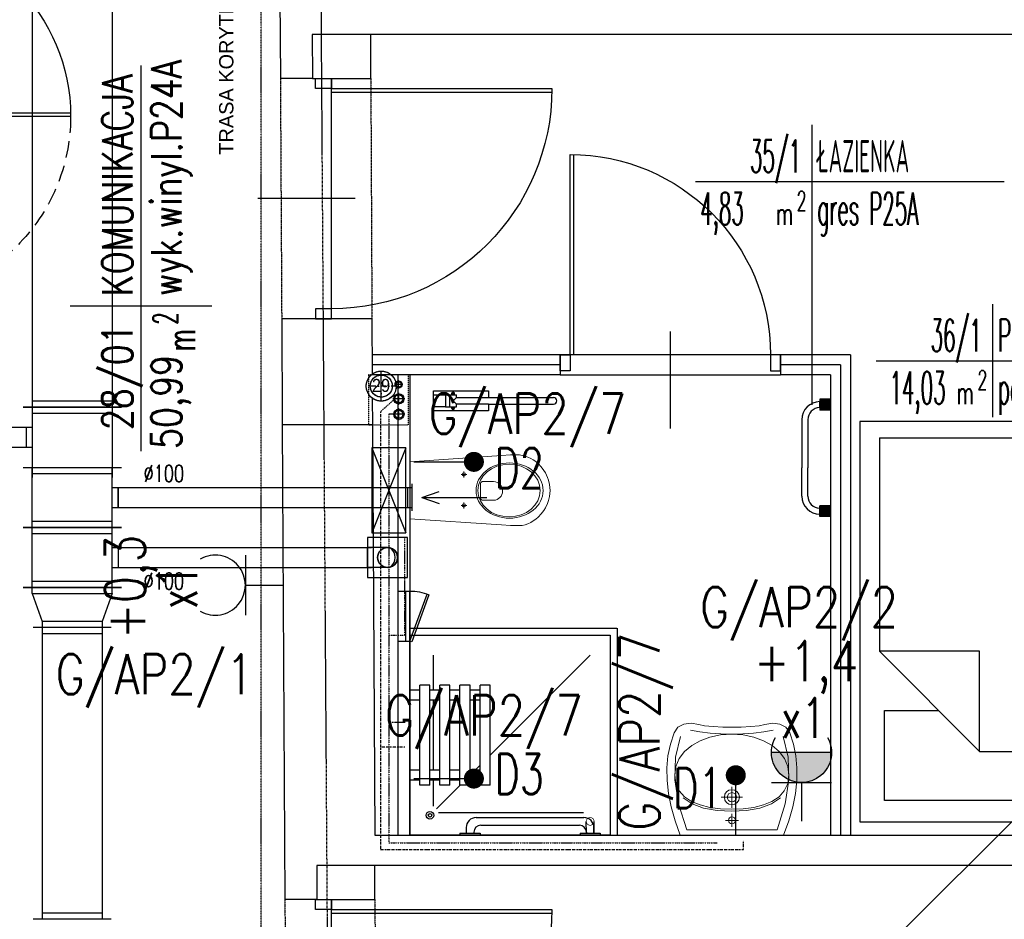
# Model space of a CAD drawing. Header units: inches. Extents: x -145354 to -97635, y 38777 to 78670.
# Tile 102 of 231: x -139135 to -138643, y 49798 to 50247. Entities that reach past the tile are written whole.
import ezdxf
from ezdxf.enums import TextEntityAlignment as Align

# ---------------------------------------------------------------- set-up
doc = ezdxf.new("R2010")
doc.units = ezdxf.units.IN
doc.header["$MEASUREMENT"] = 0
for name, pattern in [('00-inst$0$DASHDOT', [1, 0.5, -0.25, 0, -0.25]), ('CENTER', [2, 1.25, -0.25, 0.25, -0.25]), ('DASHDOT', [1, 0.5, -0.25, 0, -0.25]), ('DASHED', [0.75, 0.5, -0.25]), ('DASHED2', [0.375, 0.25, -0.125]), ('DIVIDE', [31.75, 12.7, -6.35, 0, -6.35, 0, -6.35])]:
    doc.linetypes.add(name, pattern=pattern)
doc.layers.get('0').update_dxf_attribs({"color": 101})
for name, color, linetype in [('Drz---drzwi', 5, 'Continuous'), ('E-OPIS_POM', 6, 'Continuous'), ('E35', 6, 'Continuous'), ('E50', 3, 'Continuous'), ('Ins-kan', 54, 'Continuous'), ('Ins-tele-opis', 216, 'Continuous'), ('Ins-went', 141, 'Continuous'), ('Ins-went-opis', 141, 'Continuous'), ('Ins-wod', 152, 'Continuous'), ('Mw-cr-rury', 160, 'DIVIDE'), ('Mw-wc-rury', 160, 'DASHDOT'), ('Os-osie glowne', 8, 'CENTER'), ('piony_K_nr', 240, 'Continuous'), ('Sc-cegla pelna', 32, 'Continuous'), ('Sc-gazobeton', 45, 'Continuous'), ('Sc-gk', 120, 'Continuous'), ('Sc-gk-hatch', 8, 'Continuous'), ('Sc-nad', 5, 'DASHED2'), ('Sc-nadproza kon', 5, 'DASHED2'), ('stelaż_wc', 64, 'Continuous'), ('Suf-widok', 8, 'Continuous'), ('W-otwor-strop', 126, 'Continuous'), ('Wyp-grzejniki', 56, 'Continuous'), ('Wyp-meble', 155, 'Continuous'), ('Wyp-sanitar', 131, 'Continuous')]:
    doc.layers.add(name, color=color, linetype=linetype)
doc.styles.add('KA wymiar', font='romans.shx', dxfattribs={"width": 0.6})
doc.styles.add('ROMANS', font='romans', dxfattribs={"width": 0.85})
doc.styles.add('tab-bud$0$ROMANS', font='romans', dxfattribs={"width": 0.7})
doc.styles.add('TYTUL2', font='ARIAL.TTF')
doc.linetypes.add('BATTING', pattern='A,0.0001,-0.1,[134,ltypeshp.shx,S=0.1,R=0,X=-0.1,Y=0],-0.2,[134,ltypeshp.shx,S=0.1,R=180,X=0.1,Y=0],-0.1', length=0.4001)

# ---------------------------------------------------------------- blocks, each defined once
blk = doc.blocks.new('pow')
for p, q in [((0, 0.5229), (0, -0.5229)), ((-1.0753, 0), (1.7797, 0))]:
    blk.add_line(p, q)
at = {"style": 'KA wymiar', "width": 0.6}
for s, height, p in [('2', 0.18, (-0.1392, -0.2698)), ('m', 0.21, (-0.3332, -0.401))]:
    blk.add_text(s, height=height, dxfattribs=at).set_placement(p)
at = {"style": 'KA wymiar'}
for tag, width, p in [('01', 0.7, (-0.1311, 0.0844)), ('000.00', 0.6, (-0.3636, -0.401))]:
    blk.add_attdef(tag, text='', height=0.3, dxfattribs=dict(at, width=width)).set_placement(p, align=Align.RIGHT)
blk.add_attdef('POMIESZCZENIE', (0.0709, 0.0844), '', height=0.3, dxfattribs=at)
at = {"style": 'KA wymiar', "width": 0.8}
blk.add_attdef('POSADZKA', (0.0709, -0.401), '', height=0.3, dxfattribs=at)
blk = doc.blocks.new('g2')
at = {"layer": 'E35'}
blk.add_line((15, 19.27), (-15, 19.27), dxfattribs=at)
blk.add_arc((0, 34.27), 15, 150, 30, dxfattribs=at)
at = {"layer": 'E50'}
blk.add_line((0, 19.27), (0, 0), dxfattribs=at)
blk = doc.blocks.new('G1')
at = {"layer": 'E35'}
blk.add_hatch(color=256, dxfattribs=at).paths.add_polyline_path([(10, 22.85), (-10, 22.85, 1)])
for p, q in [((-10, 22.85), (10, 22.85)), ((10, 12.85), (-10, 12.85))]:
    blk.add_line(p, q, dxfattribs=at)
blk.add_arc((0, 22.85), 10, 150, 30, dxfattribs=at)
at = {"layer": 'E50'}
blk.add_line((0, 12.85), (0, 0), dxfattribs=at)
blk = doc.blocks.new('loz033')
blk.add_lwpolyline([(0, 200), (100, 200), (100, 0), (0, 0)], close=True)
for points in [[(86.95, 164.84), (86.95, 189.43), (12.36, 189.43), (12.36, 144.44), (39.36, 144.44)], [(9.76, 114.84), (59.76, 164.84)], [(59.76, 164.84), (59.76, 114.84), (9.76, 114.84)], [(59.76, 164.84), (92.64, 164.84), (92.64, 8.3)], [(9.76, 8.3), (9.76, 114.84)], [(9.76, 8.3), (92.64, 8.3)]]:
    blk.add_lwpolyline(points)
blk = doc.blocks.new('_DRZWI_W120')
at = {"ltscale": 25}
for p, q in [((44517.38, 20745.07), (44517.38, 20635.07)), ((44504.38, 20690.07), (44558.38, 20690.07))]:
    blk.add_line(p, q, dxfattribs=at)
at = {"ltscale": 7}
for p, q in [((44517.38, 20637.07), (44407.4, 20637.07)), ((44517.38, 20635.07), (44407.38, 20635.07))]:
    blk.add_line(p, q, dxfattribs=at)
at = {"ltscale": 25}
for points in [[(44525.38, 20750.07), (44517.38, 20750.07), (44517.38, 20745.07), (44525.38, 20745.07)], [(44525.38, 20630.07), (44517.38, 20630.07), (44517.38, 20635.07), (44525.38, 20635.07)]]:
    blk.add_lwpolyline(points, close=True, dxfattribs=at)
blk.add_arc((44517.38, 20635.07), 110, 90, 180, dxfattribs=at)
at = {"linetype": 'DASHED', "ltscale": 20}
blk.add_arc((44517.38, 20635.07), 110, 180, 270, dxfattribs=at)
blk = doc.blocks.new('_GJKHGJ')
at = {"ltscale": 25}
for p, q in [((-8, -5), (-8, 0)), ((-8, 0), (-8, -5)), ((0, 0), (-8, 0)), ((0, -5), (0, 0)), ((0, -5), (0, 0)), ((-8, -115), (-8, -5)), ((-8, -5), (0, -5)), ((-19.7, -60), (28.9, -60)), ((-8, -115), (0, -115)), ((-8, -120), (-8, -115)), ((0, -115), (0, -120)), ((0, -115), (0, -120)), ((0, -120), (-8, -120))]:
    blk.add_line(p, q, dxfattribs=at)
at = {"ltscale": 7}
for p, q in [((-8, -5), (-118, -5)), ((-8, -6.8), (-117.99, -6.8))]:
    blk.add_line(p, q, dxfattribs=at)
blk.add_arc((-8, -5), 110, 180, 270)
blk = doc.blocks.new('_0630_BRODZIK_NIEPELNOSPRAWNI')
for p, q in [((27.51, -5), (27.51, 0)), ((32.51, -5), (32.51, 0)), ((67.51, -5), (67.51, 0)), ((72.51, -5), (72.51, 0)), ((25.01, -10), (25.01, -5)), ((25.01, -5), (75.01, -5)), ((75.01, -10), (75.01, -5)), ((11.25, -86.65), (11.25, -14.3)), ((25.01, -25.01), (13.26, -13.26)), ((27.51, -11.56), (14.61, -11.56)), ((25.01, -10), (75.01, -10)), ((27.51, -15), (27.51, -10)), ((32.51, -15), (32.51, -10)), ((67.51, -11.56), (32.51, -11.56)), ((67.51, -15), (67.51, -10)), ((72.51, -15), (72.51, -10)), ((90.03, -11.56), (72.51, -11.56)), ((25.01, -20), (25.01, -15)), ((25.01, -15), (75.01, -15)), ((75.01, -20), (75.01, -15)), ((25.01, -20), (75.01, -20)), ((27.51, -25), (27.51, -20)), ((32.51, -25), (32.51, -20)), ((67.51, -25), (67.51, -20)), ((72.51, -25), (72.51, -20)), ((1.05, -25), (0.05, -25)), ((1.05, -25), (1.05, -35)), ((3.85, -28.1), (1.05, -28.1)), ((25.01, -30), (25.01, -25)), ((25.01, -25), (75.01, -25)), ((75.01, -30), (75.01, -25)), ((1.55, -31.9), (1.05, -31.9)), ((8.85, -33.1), (8.85, -86.9)), ((25.01, -30), (75.01, -30)), ((27.51, -35), (27.51, -30)), ((32.51, -35), (32.51, -30)), ((32.51, -35), (32.51, -30)), ((32.51, -32.51), (32.51, -32.5)), ((35, -35), (32.51, -32.51)), ((67.51, -35), (67.51, -30)), ((72.51, -35), (72.51, -30)), ((1.05, -35), (0.05, -35)), ((5.05, -35.4), (5.05, -84.6)), ((25.01, -40), (25.01, -35)), ((25.01, -35), (75.01, -35)), ((75.01, -40), (75.01, -35)), ((25.01, -40), (75.01, -40)), ((90.03, -90.03), (40, -40)), ((1.05, -85), (0.05, -85)), ((1.05, -85), (1.05, -95)), ((1.05, -88.1), (6.95, -88.08)), ((1.55, -88.1), (1.05, -88.1)), ((1.05, -91.9), (6.95, -91.93)), ((3.85, -91.9), (1.05, -91.9))]:
    blk.add_line(p, q)
blk.add_lwpolyline([(0, 0), (100, 0), (100, -100), (0, -100)], close=True)
at = {"linetype": 'DASHED', "ltscale": 0.5}
blk.add_lwpolyline([(103.5, 0), (103.5, -103.5), (0, -103.5)], dxfattribs=at)
for points in [[(100, 0), (103.5, 0)], [(1.05, -95), (0.05, -95)], [(0, -100), (0, -103.5)]]:
    blk.add_lwpolyline(points)
at = {"const_width": 0.35}
blk.add_lwpolyline([(6.95, -88.08, 1), (6.95, -91.93, 1)], format="xyb", close=True, dxfattribs=at)
for radius in [1.9, 0.901]:
    blk.add_circle((10, -10), radius)
for centre, radius, start, end in [((3.85, -33.1), 5, 0, 90), ((1.55, -35.4), 3.5, 0, 90), ((1.55, -84.6), 3.5, 270, 0), ((3.85, -86.9), 5, 270, 0)]:
    blk.add_arc(centre, radius, start, end)
blk = doc.blocks.new('_0630_UMYWALKA_NIEPEŁNOSPRAWNY')
at = {"lineweight": 0}
for points in [[(0, -54.01), (4.6, -54.04), (9.42, -54.29), (13.64, -54.72), (16.46, -55.28), (20.4, -56.01), (23.99, -55.58), (26.93, -53.97), (28.88, -51.12), (30.72, -45.51), (31.92, -39.69), (32.47, -33.64), (32.39, -27.38), (31.68, -20.89), (30.35, -14.17), (28.39, -7.2), (25.81, 0), (0, 0), (-25.81, 0), (-28.39, -7.2), (-30.35, -14.17), (-31.68, -20.89), (-32.39, -27.38), (-32.47, -33.64), (-31.92, -39.69), (-30.72, -45.51), (-28.88, -51.12), (-26.93, -53.97), (-23.99, -55.58), (-20.4, -56.01), (-16.46, -55.28), (-13.64, -54.72), (-9.42, -54.29), (-4.6, -54.04), (0, -54.01)], [(0, -5.72), (0.68, -5.86), (1.24, -6.24), (1.61, -6.8), (1.75, -7.48), (1.61, -8.16), (1.24, -8.71), (0.68, -9.09), (0, -9.23), (-0.68, -9.09), (-1.24, -8.71), (-1.61, -8.16), (-1.75, -7.48), (-1.61, -6.8), (-1.24, -6.24), (-0.68, -5.86), (0, -5.72)], [(0, -15.26), (1.46, -15.56), (2.65, -16.36), (3.46, -17.56), (3.75, -19.01), (3.46, -20.47), (2.65, -21.66), (1.46, -22.47), (0, -22.76), (-1.46, -22.47), (-2.65, -21.66), (-3.46, -20.47), (-3.75, -19.01), (-3.46, -17.56), (-2.65, -16.36), (-1.46, -15.56), (0, -15.26)], [(0, -16.71), (0.89, -16.89), (1.63, -17.39), (2.12, -18.12), (2.3, -19.01), (2.12, -19.91), (1.63, -20.64), (0.89, -21.13), (0, -21.31), (-0.89, -21.13), (-1.63, -20.64), (-2.12, -19.91), (-2.3, -19.01), (-2.12, -18.12), (-1.63, -17.39), (-0.89, -16.89), (0, -16.71)]]:
    blk.add_lwpolyline(points, close=True, dxfattribs=at)
for points in [[(25.67, -49.28), (28.14, -38.98), (28.45, -27.74), (26.59, -15.65), (22.51, -2.8), (0, -2.8), (-22.51, -2.8), (-26.59, -15.65), (-28.45, -27.74), (-28.14, -38.98), (-25.67, -49.28)], [(0, -10.73), (0, -4.22)], [(-3.25, -7.48), (3.25, -7.48)], [(-28.45, -30.14), (-27.86, -25.83), (-26.17, -22.22), (-23.51, -19.26), (-20, -16.92), (-15.76, -15.17), (-10.92, -13.96), (-5.6, -13.26), (0.07, -13.04), (5.74, -13.26), (11.05, -13.96), (15.89, -15.17), (20.13, -16.92), (23.64, -19.26), (26.3, -22.22), (27.99, -25.83), (28.58, -30.14)], [(-24.26, -18.74), (-19.75, -15.71), (-14.01, -13.63), (-7.31, -12.42), (0.07, -12.04), (7.44, -12.42), (14.14, -13.63), (19.88, -15.71), (24.39, -18.74)], [(0, -24.26), (0, -13.76)], [(5.34, -19.01), (-5.34, -19.01)], [(-28.45, -30.14), (-27.86, -34.42), (-26.18, -38.33), (-23.53, -41.81), (-20.04, -44.79), (-15.81, -47.22), (-10.99, -49.04), (-5.68, -50.17), (-0.02, -50.56), (5.66, -50.17), (10.98, -49.04), (15.83, -47.22), (20.09, -44.79), (23.61, -41.81), (26.29, -38.33), (27.99, -34.42), (28.58, -30.14)], [(20.64, -52.51), (15.94, -51.63), (10.86, -51.08), (5.51, -50.74), (0.02, -50.52), (-5.48, -50.74), (-10.83, -51.08), (-15.91, -51.63), (-20.61, -52.51)]]:
    blk.add_lwpolyline(points, dxfattribs=at)
at = {"lineweight": 0, "const_width": 0.282}
for points in [[(-0.13, -20.35), (-0.13, -20.35)], [(-0.07, -21.39), (-0.07, -21.39)]]:
    blk.add_lwpolyline(points, dxfattribs=at)
blk = doc.blocks.new('_0630_WC_NIEPEŁNOSPRAWNY')
at = {"lineweight": 0}
for p, q in [((-14.26, 0), (-17.49, -45.7)), ((-14.26, 0), (14.26, 0)), ((14.26, 0), (17.15, -45.7)), ((-8.01, -26.98), (-9.42, -26.98)), ((-8.01, -26.98), (-8.01, -25.54)), ((-8.01, -26.98), (-6.53, -26.98)), ((-8.01, -26.98), (-8.01, -28.41)), ((7.49, -26.98), (6.08, -26.98)), ((7.49, -26.98), (7.49, -25.54)), ((7.49, -26.98), (8.97, -26.98)), ((7.49, -26.98), (7.49, -28.41)), ((-4.44, -36.51), (-4.44, -41.77)), ((-3.5, -35.21), (4, -35.21)), ((4.94, -36.51), (4.94, -41.77)), ((-17.49, -45.7), (-17.82, -50.14)), ((17.15, -45.7), (17.52, -50.14)), ((-17.82, -50.14), (-17.77, -54.69)), ((17.52, -50.14), (17.47, -54.69)), ((-17.77, -54.69), (-17.51, -56.08)), ((-17.51, -56.08), (-17.12, -57.53)), ((-17.12, -57.53), (-16.6, -58.93)), ((-16.6, -58.93), (-15.97, -60.29)), ((16.6, -58.93), (15.97, -60.29)), ((17.12, -57.53), (16.6, -58.93)), ((17.51, -56.08), (17.12, -57.53)), ((17.47, -54.69), (17.51, -56.08)), ((-15.97, -60.29), (-15.22, -61.59)), ((-15.22, -61.59), (-14.37, -62.83)), ((-14.37, -62.83), (-13.41, -63.99)), ((14.37, -62.83), (13.41, -63.99)), ((15.22, -61.59), (14.37, -62.83)), ((15.97, -60.29), (15.22, -61.59)), ((-13.41, -63.99), (-11.77, -65.6)), ((-11.77, -65.6), (-10, -66.94)), ((-10, -66.94), (-8.71, -67.72)), ((-8.71, -67.72), (-6.54, -68.77)), ((-6.54, -68.77), (-5.07, -69.25)), ((6.54, -68.77), (5.07, -69.25)), ((8.71, -67.72), (6.54, -68.77)), ((10, -66.94), (8.71, -67.72)), ((11.77, -65.6), (10, -66.94)), ((13.41, -63.99), (11.77, -65.6)), ((-5.07, -69.25), (-3.02, -69.72)), ((-3.02, -69.72), (-1.52, -69.92)), ((-1.52, -69.92), (0, -70)), ((1.52, -69.92), (0, -70)), ((3.02, -69.72), (1.52, -69.92)), ((5.07, -69.25), (3.02, -69.72))]:
    blk.add_line(p, q, dxfattribs=at)
for centre, radius, start, end in [((-3.24, -36.39), 1.2, 102.2339, 185.8899), ((3.75, -36.39), 1.2, 354.1101, 77.7661), ((0.25, -41.54), 4.7, 182.8022, 357.1978)]:
    blk.add_arc(centre, radius, start, end, dxfattribs=at)
for centre in [(-8.01, -26.98), (7.49, -26.98)]:
    blk.add_ellipse(centre, major_axis=(0.599, 0.599), ratio=1, start_param=5.497787, end_param=11.780972, dxfattribs=at)
for centre, major_axis, ratio in [((0.05, -49.75), (0, -16.75), 0.823529), ((0.05, -49.5), (0, -15.54), 0.845174)]:
    blk.add_ellipse(centre, major_axis=major_axis, ratio=ratio, dxfattribs=at)
blk = doc.blocks.new('_0630_DRZWI_100')
at = {"ltscale": 25}
for p, q in [((-4, -5), (-4, 0)), ((-4, 0), (-4, -5)), ((4, 0), (-4, 0)), ((4, -5), (4, 0)), ((4, -5), (4, 0)), ((-4, -105), (-4, -5)), ((-4, -5), (4, -5)), ((-15.7, -55), (32.9, -55)), ((-4, -105), (4, -105)), ((-4, -110), (-4, -105)), ((4, -105), (4, -110)), ((4, -105), (4, -110)), ((4, -110), (-4, -110))]:
    blk.add_line(p, q, dxfattribs=at)
at = {"ltscale": 7}
for p, q in [((-4, -5), (-104, -5)), ((-4, -6.8), (-103.98, -6.8))]:
    blk.add_line(p, q, dxfattribs=at)
blk.add_arc((-4, -5), 100, 180, 270)
blk = doc.blocks.new('g-1')
at = {"layer": 'Wyp-grzejniki', "ltscale": 10}
h = blk.add_hatch(color=256, dxfattribs=at)
h.paths.add_polyline_path([(0.04, 0), (-5.36, 0), (-5.36, -5.4), (0.04, -5.4)])
edge = h.paths.add_edge_path(flags=16)
edge.add_line((-5.36, -4.2), (-5.36, -1.2))
blk.add_hatch(color=256, dxfattribs=at).paths.add_polyline_path([(-0.02, -58.59), (-0.02, -53.19), (-5.42, -53.19), (-5.42, -58.59)])
at = {"layer": 'Wyp-grzejniki'}
for p, q in [((-5.4, 0), (-5.4, -5.4)), ((0, 0), (-5.4, 0)), ((0, 0), (0, -5.4)), ((-5.4, -4.2), (-5.4, -1.2)), ((-5.4, -1.2), (-5.4, -4.2)), ((0, -5.4), (-5.4, -5.4)), ((-14.31, -10.2, 0), (-14.31, -34.29, 0)), ((-11.31, -10.2, 0), (-11.31, -34.29, 0)), ((-14.31, -48.39, 0), (-14.31, -34.29, 0)), ((-11.31, -48.39, 0), (-11.31, -34.29, 0)), ((0, -53.19), (-5.4, -53.19)), ((-5.4, -58.59), (-5.4, -53.19)), ((0, -58.59), (0, -53.19)), ((-5.4, -57.39), (-5.4, -54.39)), ((0, -58.59), (-5.4, -58.59))]:
    blk.add_line(p, q, dxfattribs=at)
for centre, radius, start, end in [((-5.31, -10.2, 0), 9, 90.5974, 180), ((-5.31, -10.2, 0), 6, 90.8961, 180), ((-5.31, -48.39, 0), 9, 180, 269.4026), ((-5.31, -48.39, 0), 6, 180, 269.1039)]:
    blk.add_arc(centre, radius, start, end, dxfattribs=at)
blk = doc.blocks.new('_gslkflhklgj')
at = {"linetype": '00-inst$0$DASHDOT', "ltscale": 5}
for p, q in [((0, -7.5), (0, 7.5)), ((7.5, 0), (-7.5, 0))]:
    blk.add_line(p, q, dxfattribs=at)
for radius in [7.5, 5.5]:
    blk.add_circle((0, 0), radius)
blk = doc.blocks.new('pion_woda')
at = {"layer": 'Ins-wod'}
for p, q in [((3, 0), (-3, 0)), ((0, 3), (0, -3))]:
    blk.add_line(p, q, dxfattribs=at)
for centre, radius in [((0, 0.02), 2.55), ((0, 0), 2)]:
    blk.add_circle(centre, radius, dxfattribs=at)
blk = doc.blocks.new('pion_mały')
at = {"layer": 'Ins-wod'}
for p, q in [((0, 2.08), (0, -2.12)), ((2.1, -0.02), (-2.1, -0.02))]:
    blk.add_line(p, q, dxfattribs=at)
for centre, radius in [((0, 0), 1.79), ((0, -0.02), 1.4)]:
    blk.add_circle(centre, radius, dxfattribs=at)
blk = doc.blocks.new('WW_piony')
for name, p in [('pion_mały', (0, 0)), ('pion_woda', (7.18, 0.12)), ('pion_woda', (14.93, 0.15))]:
    blk.add_blockref(name, p)
blk = doc.blocks.new('rewizja')
at = {"layer": 'Wyp-meble'}
for p, q in [((-25, 6), (-25, 0)), ((-25, 6), (0, 6)), ((0, 6), (0, 0)), ((-25, 4), (-25, 2)), ((0, 2), (-25, 2)), ((0, 0), (-25, 0))]:
    blk.add_line(p, q, dxfattribs=at)
blk.add_lwpolyline([(-23.15, -9.49), (0.34, -0.94), (0, 0), (-23.49, -8.55)], close=True, dxfattribs=at)
blk.add_arc((0, 0), 25, 180, 202.2924, dxfattribs=at)
blk = doc.blocks.new('0630_STRZAŁKA')
at = {"ltscale": 0.5}
for points in [[(0, 0), (-3.03, -8.56)], [(0, 0), (0, -32.43)], [(0, 0), (3.03, -8.56)]]:
    blk.add_lwpolyline(points, dxfattribs=at)
blk = doc.blocks.new('barierka_stojąca')
at = {"layer": 'Wyp-sanitar'}
for p, q in [((0, -27.41), (0, 0)), ((0, 0), (9.97, 0)), ((1.99, -5.98), (1.99, 0)), ((1.99, 0), (7.98, 0)), ((7.98, 0), (7.98, -5.98)), ((9.97, 0), (9.97, -27.41)), ((0.66, -9.69), (0.65, -9.74)), ((0.65, -9.74), (0.65, -9.8)), ((0.65, -9.8), (0.65, -9.85)), ((0.68, -9.64), (0.66, -9.69)), ((0.69, -9.59), (0.68, -9.64)), ((0.72, -9.54), (0.69, -9.59)), ((0.74, -9.5), (0.72, -9.54)), ((0.78, -9.45), (0.74, -9.5)), ((0.81, -9.42), (0.78, -9.45)), ((0.85, -9.38), (0.81, -9.42)), ((0.89, -9.35), (0.85, -9.38)), ((0.94, -9.32), (0.89, -9.35)), ((0.98, -9.3), (0.94, -9.32)), ((1.03, -9.28), (0.98, -9.3)), ((1.08, -9.27), (1.03, -9.28)), ((1.14, -9.26), (1.08, -9.27)), ((1.19, -9.26), (1.14, -9.26)), ((1.19, -9.26), (1.19, -9.26)), ((1.22, -9.05), (1.22, -10.55)), ((1.71, -9.05), (1.22, -9.05)), ((1.22, -9.41), (1.71, -9.41)), ((1.71, -10.55), (1.71, -9.05)), ((7.98, -5.98), (1.99, -5.98)), ((1.99, -6), (1.99, -11.47)), ((2.03, -8.16), (7.98, -8.16)), ((7.98, -6), (7.98, -11.46)), ((8.26, -9.05), (8.26, -10.55)), ((8.76, -9.05), (8.26, -9.05)), ((8.76, -9.41), (8.26, -9.41)), ((8.76, -10.55), (8.76, -9.05)), ((8.78, -9.26), (8.78, -9.26)), ((8.78, -9.26), (8.84, -9.26)), ((8.84, -9.26), (8.89, -9.27)), ((8.89, -9.27), (8.94, -9.28)), ((8.94, -9.28), (8.99, -9.3)), ((8.99, -9.3), (9.04, -9.32)), ((9.04, -9.32), (9.09, -9.35)), ((9.09, -9.35), (9.13, -9.38)), ((9.13, -9.38), (9.17, -9.42)), ((9.17, -9.42), (9.2, -9.45)), ((9.2, -9.45), (9.23, -9.5)), ((9.23, -9.5), (9.26, -9.54)), ((9.26, -9.54), (9.28, -9.59)), ((9.28, -9.59), (9.3, -9.64)), ((9.3, -9.64), (9.31, -9.69)), ((9.31, -9.69), (9.32, -9.74)), ((9.32, -9.74), (9.32, -9.8)), ((9.32, -9.8), (9.32, -9.85)), ((0.65, -9.85), (0.66, -9.91)), ((0.66, -9.91), (0.68, -9.96)), ((0.68, -9.96), (0.69, -10.01)), ((0.69, -10.01), (0.72, -10.06)), ((0.72, -10.06), (0.74, -10.1)), ((0.74, -10.1), (0.78, -10.14)), ((0.78, -10.14), (0.81, -10.18)), ((0.81, -10.18), (0.85, -10.22)), ((0.85, -10.22), (0.89, -10.25)), ((0.89, -10.25), (0.94, -10.28)), ((0.94, -10.28), (0.98, -10.3)), ((0.98, -10.3), (1.03, -10.32)), ((1.03, -10.32), (1.08, -10.33)), ((1.08, -10.33), (1.14, -10.34)), ((1.22, -10.19), (1.71, -10.19)), ((1.22, -10.55), (1.71, -10.55)), ((1.99, -11.47), (3.34, -11.47)), ((3.34, -11.47), (5.04, -9.84)), ((3.34, -27.41), (3.34, -11.47)), ((5.04, -9.84), (6.63, -11.46)), ((6.63, -11.46), (6.63, -27.41)), ((6.63, -11.46), (7.98, -11.46)), ((8.76, -10.19), (8.26, -10.19)), ((8.26, -10.55), (8.76, -10.55)), ((8.89, -10.33), (8.84, -10.34)), ((8.94, -10.32), (8.89, -10.33)), ((8.99, -10.3), (8.94, -10.32)), ((9.04, -10.28), (8.99, -10.3)), ((9.09, -10.25), (9.04, -10.28)), ((9.13, -10.22), (9.09, -10.25)), ((9.17, -10.18), (9.13, -10.22)), ((9.2, -10.14), (9.17, -10.18)), ((9.23, -10.1), (9.2, -10.14)), ((9.26, -10.06), (9.23, -10.1)), ((9.28, -10.01), (9.26, -10.06)), ((9.3, -9.96), (9.28, -10.01)), ((9.31, -9.91), (9.3, -9.96)), ((9.32, -9.85), (9.31, -9.91)), ((3.34, -27.41), (0, -27.41)), ((3.34, -27.41), (3.34, -59.87)), ((9.97, -27.41), (6.64, -27.41)), ((6.64, -27.41), (6.64, -59.87))]:
    blk.add_line(p, q, dxfattribs=at)
blk.add_arc((4.99, -59.87), 1.65, 180, 0, dxfattribs=at)

msp = doc.modelspace()

# ---------------------------------------------------------------- linework, layer by layer
at = {"color": 0, "linetype": 'ByBlock', "lineweight": -2}
for p, q in [((-138951.28, 49973.45), (-138961.28, 49973.45)), ((-139123.73, 49913.44), (-139123.73, 49797.74)), ((-139093.73, 49913.44), (-139093.73, 49797.74))]:
    msp.add_line(p, q, dxfattribs=at)
at = {"color": 4, "linetype": 'Continuous'}
msp.add_line((-139093.73, 49800.74), (-139123.73, 49800.74), dxfattribs=at)
msp.add_line((-139093.73, 49800.74), (-139123.73, 49800.74), dxfattribs=at)
at = {"color": 1, "linetype": 'Continuous', "lineweight": -2}
msp.add_line((-139089.23, 49797.74), (-139128.23, 49797.74), dxfattribs=at)
at = {"layer": 'E-OPIS_POM'}
msp.add_line((-138739.53, 50142.78), (-138739.53, 50054.66), dxfattribs=at)
at = {"layer": 'E35'}
for p, q in [((-138273.52, 50212.68), (-139265.21, 49220.99)), ((-138938.2, 50026.21), (-138908.2, 50026.21)), ((-138777.44, 49839.69), (-138777.44, 49869.69)), ((-138938.2, 49868.04), (-138908.2, 49868.04))]:
    msp.add_line(p, q, dxfattribs=at)
at = {"layer": 'E35', "const_width": 5}
for points in [[(-138908.2, 50028.71, -1), (-138908.2, 50023.71, -1)], [(-138777.44, 49872.19, 1), (-138777.44, 49867.19, 1)], [(-138908.2, 49870.54, -1), (-138908.2, 49865.54, -1)]]:
    msp.add_lwpolyline(points, format="xyb", close=True, dxfattribs=at)
at = {"layer": 'Ins-kan', "linetype": 'DASHED2'}
msp.add_line((-138954.46, 50056.55), (-138954.46, 50071.55), dxfattribs=at)
for radius in [7.5, 7.5, 5.5]:
    msp.add_circle((-138954.46, 50064.05), radius, dxfattribs=at)
at = {"layer": 'Ins-went'}
for p, q in [((-139128.73, 50412.9), (-139128.73, 50018.34)), ((-139088.73, 50412.9), (-139088.73, 50018.34)), ((-139088.73, 50056.45), (-139128.73, 50056.45)), ((-139084.23, 50053.45), (-139133.23, 50053.45)), ((-139133.23, 50053.45), (-139084.23, 50053.45)), ((-139128.73, 50050.45), (-139088.73, 50050.45)), ((-139128.73, 50043.45), (-139211.76, 50043.45)), ((-139131.73, 50043.45), (-139131.73, 50033.45)), ((-139128.73, 50033.45), (-139211.76, 50033.45)), ((-139133.23, 50023.45), (-139084.23, 50023.45)), ((-139128.73, 49993.45), (-139128.73, 50023.45)), ((-139088.73, 49993.45), (-139088.73, 50023.45)), ((-139128.73, 50020.45), (-139088.73, 50020.45)), ((-139088.73, 50013.44), (-138940.14, 50013.44)), ((-139085.73, 50013.45), (-139085.73, 50003.45)), ((-139085.73, 50003.44), (-139085.73, 50013.44)), ((-138941.14, 50003.44), (-138941.14, 50013.44)), ((-138941.14, 50013.44), (-138939.14, 50013.44)), ((-138939.14, 50015.19), (-138939.14, 50001.69)), ((-139088.73, 50003.44), (-138940.14, 50003.44)), ((-138941.14, 50003.44), (-138939.14, 50003.44)), ((-139133.23, 49993.45), (-139084.23, 49993.45)), ((-139084.23, 49993.45), (-139133.23, 49993.45)), ((-139088.73, 49996.45), (-139128.73, 49996.45)), ((-139128.73, 49963.45), (-139128.73, 49993.45)), ((-139088.73, 49963.45), (-139088.73, 49993.45)), ((-139128.73, 49990.45), (-139088.73, 49990.45)), ((-139088.73, 49983.45), (-138959.36, 49983.45)), ((-139085.73, 49983.45), (-139085.73, 49973.45)), ((-138961.28, 49973.45), (-138961.28, 49983.45)), ((-138951.28, 49983.45), (-138961.28, 49983.45)), ((-139088.73, 49973.45), (-138959.36, 49973.45)), ((-139133.23, 49963.45), (-139084.23, 49963.45)), ((-139084.23, 49963.45), (-139133.23, 49963.45)), ((-139088.73, 49966.45), (-139128.73, 49966.45)), ((-139128.73, 49960.45), (-139128.73, 49963.45)), ((-139088.73, 49960.45), (-139088.73, 49963.45)), ((-139128.73, 49960.45), (-139088.73, 49960.45)), ((-139128.73, 49960.45), (-139123.73, 49946.45)), ((-139088.73, 49960.45), (-139093.73, 49946.45)), ((-139089.23, 49943.45), (-139128.23, 49943.45)), ((-139093.73, 49946.45), (-139123.73, 49946.45)), ((-139123.73, 49946.45), (-139123.73, 49943.45)), ((-139123.73, 49943.45), (-139123.73, 49797.74)), ((-139093.73, 49946.45), (-139093.73, 49943.45)), ((-139093.73, 49943.45), (-139093.73, 49797.74)), ((-139123.73, 49940.45), (-139093.73, 49940.45)), ((-139089.23, 49797.74), (-139128.23, 49797.74))]:
    msp.add_line(p, q, dxfattribs=at)
msp.add_circle((-138951.28, 49978.45), 5, dxfattribs=at)
for ratio, start_param, end_param in [(1, 3.141593, 6.283185), (1, 0, 3.141593), (0.75, 0, 3.141593)]:
    msp.add_ellipse((-138951.28, 49978.45), major_axis=(0, -5), ratio=ratio, start_param=start_param, end_param=end_param, dxfattribs=at)
at = {"layer": 'Mw-cr-rury', "ltscale": 0.03}
for p, q in [((-138947.98, 50049.96), (-138950.73, 50049.96)), ((-138950.73, 50049.96), (-138950.73, 49835.91)), ((-138942.64, 49939.73), (-138942.64, 49988.09)), ((-138950.73, 49939.73), (-138942.64, 49939.73)), ((-138942.51, 49896.04), (-138950.73, 49896.04)), ((-138950.73, 49835.91), (-138786.67, 49835.91))]:
    msp.add_line(p, q, dxfattribs=at)
at = {"layer": 'Mw-wc-rury'}
for p, q in [((-138947.68, 50057.71), (-138954.88, 50051.17)), ((-138954.88, 50051.17), (-138954.88, 49832.65)), ((-138942.72, 49883.65), (-138954.88, 49883.65)), ((-138773.62, 49832.65), (-138773.62, 49837.09)), ((-138954.88, 49832.65), (-138773.62, 49832.65))]:
    msp.add_line(p, q, dxfattribs=at)
at = {"layer": 'Os-osie glowne'}
msp.add_line((-138968.62, 47893.27), (-138995.96, 51985.69), dxfattribs=at)
msp.add_line((-138968.62, 47893.27), (-138995.96, 51985.69), dxfattribs=at)
at = {"layer": 'Sc-cegla pelna'}
for p, q in [((-139005.42, 50326.86), (-139004.82, 50217.69)), ((-138465.93, 50239.69), (-138988.94, 50239.69)), ((-138988.94, 50239.69), (-138988.82, 50217.69)), ((-138988.82, 50217.69), (-139004.82, 50217.69)), ((-138958.87, 50044.69), (-139003.87, 50044.69)), ((-139003.87, 50044.69), (-139002.56, 49807.69)), ((-138958.87, 50044.69), (-138957.74, 49839.69)), ((-138957.74, 49839.69), (-138463.72, 49839.69)), ((-138463.65, 49824.69), (-138986.65, 49824.69)), ((-138986.65, 49824.69), (-138986.56, 49807.69)), ((-138986.56, 49807.69), (-139002.56, 49807.69))]:
    msp.add_line(p, q, dxfattribs=at)
at = {"layer": 'Sc-gazobeton'}
for p, q in [((-138959.68, 50217.69), (-138959.68, 50239.69)), ((-138988.82, 50217.69), (-138959.68, 50217.69)), ((-138959.12, 50097.69), (-139004.16, 50097.69)), ((-139004.16, 50097.69), (-139003.87, 50044.69)), ((-138959.12, 50097.69), (-138958.99, 50070.04)), ((-138958.93, 50058.03), (-138958.87, 50044.69)), ((-138957.62, 49807.69), (-138957.62, 49824.69)), ((-138986.53, 49807.69), (-138957.62, 49807.69))]:
    msp.add_line(p, q, dxfattribs=at)
at = {"layer": 'Sc-gk'}
for p, q in [((-138865.14, 50079.69), (-138959.03, 50079.69)), ((-138865.14, 50079.69), (-138865.14, 50069.69)), ((-138720.14, 50079.69), (-138755.14, 50079.69)), ((-138755.14, 50079.69), (-138755.14, 50069.69)), ((-138720.14, 50079.69), (-138720.14, 49839.69)), ((-138865.14, 50069.69), (-138958.98, 50069.69)), ((-138946.14, 50069.69), (-138946.14, 49839.69)), ((-138940.14, 50069.69), (-138940.14, 49839.69)), ((-138730.14, 50069.69), (-138755.14, 50069.69)), ((-138730.14, 50069.69), (-138730.14, 49839.69))]:
    msp.add_line(p, q, dxfattribs=at)
at = {"layer": 'Sc-gk-hatch', "linetype": 'BATTING', "ltscale": 0.22}
for p, q in [((-138865.14, 50074.69), (-138959.01, 50074.69)), ((-138725.14, 50074.69), (-138755.14, 50074.69)), ((-138725.14, 50074.69), (-138725.14, 49839.69))]:
    msp.add_line(p, q, dxfattribs=at)
at = {"layer": 'Sc-nad'}
msp.add_line((-138865.14, 50069.69), (-138755.14, 50069.69), dxfattribs=at)
at = {"layer": 'Sc-nadproza kon', "linetype": 'DASHDOT', "ltscale": 0.5}
for points in [[(-139004.82, 50217.69), (-139004.16, 50097.69)], [(-138959.68, 50217.69), (-138959.12, 50097.69)], [(-139002.56, 49807.69), (-139001.9, 49687.69)], [(-138957.65, 49807.69), (-138956.92, 49687.69)]]:
    msp.add_lwpolyline(points, dxfattribs=at)
at = {"layer": 'stelaż_wc', "ltscale": 5}
for p, q in [((-138942.14, 50033.19), (-138959.14, 49990.69)), ((-138959.14, 50033.19), (-138942.14, 49990.69))]:
    msp.add_line(p, q, dxfattribs=at)
msp.add_lwpolyline([(-138942.14, 49990.69), (-138942.14, 50033.19), (-138959.14, 50033.19), (-138959.14, 49990.69)], close=True, dxfattribs=at)
at = {"layer": 'Suf-widok', "linetype": 'DIVIDE', "ltscale": 0.02}
msp.add_line((-139014.34, 48559.66), (-139014.34, 51031.7), dxfattribs=at)
at = {"layer": 'W-otwor-strop', "linetype": 'DASHED2', "ltscale": 0.3}
msp.add_lwpolyline([(-138940.84, 50069.69), (-138960.84, 50069.69), (-138960.84, 50044.69), (-138940.84, 50044.69)], close=True, dxfattribs=at)
at = {"layer": 'W-otwor-strop', "linetype": 'Continuous'}
msp.add_lwpolyline([(-138961.28, 49968.45), (-138941.28, 49968.45), (-138941.28, 49988.45), (-138961.28, 49988.45)], close=True, dxfattribs=at)

# ---------------------------------------------------------------- block references
for name, p, rotation in [('WW_piony', (-138945.8, 50064.89), 270), ('barierka_stojąca', (-138928.38, 50051.7), 90)]:
    msp.add_blockref(name, p, dxfattribs=dict(rotation=rotation))
at = {"xscale": -1, "rotation": 90}
msp.add_blockref('rewizja', (-138940.14, 49936.69), dxfattribs=at)
at = {"layer": 'Drz---drzwi', "xscale": -0.8333333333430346, "yscale": 0.8333333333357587, "zscale": 0.8333333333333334}
msp.add_blockref('_DRZWI_W120', (-102103.39, 33002.93), dxfattribs=at)
at = {"layer": 'Drz---drzwi', "xscale": -1}
for p in [(-138987.25, 50217.69), (-138987.25, 49807.69)]:
    msp.add_blockref('_GJKHGJ', p, dxfattribs=at)
at = {"layer": 'Drz---drzwi', "xscale": -1, "rotation": 90}
msp.add_blockref('_0630_DRZWI_100', (-138865.14, 50075.69), dxfattribs=at)
at = {"layer": 'E-OPIS_POM'}
ref = msp.add_blockref('pow', (-139074.4, 50104.1), dxfattribs=dict(at, xscale=67.5, yscale=67.5, zscale=67.5, rotation=90))
ref.add_attrib('000.00', '50,99', dxfattribs={"layer": '0', "height": 15.133, "rotation": 90, "style": 'KA wymiar', "width": 0.8029}).set_placement((-139054.17, 50079.56), align=Align.RIGHT)
ref.add_attrib('01', '28/01', dxfattribs={"layer": '0', "height": 15.133, "rotation": 90, "style": 'KA wymiar', "width": 0.8029}).set_placement((-139078.66, 50095.25), align=Align.RIGHT)
ref.add_attrib('POMIESZCZENIE', 'KOMUNIKACJA', (-139078.66, 50108.89), dxfattribs={"layer": '0', "height": 15.1326, "rotation": 90, "style": 'KA wymiar', "width": 0.8029})
ref.add_attrib('POSADZKA', 'wyk.winyl.P24A', (-139054.17, 50108.89), dxfattribs={"layer": '0', "height": 15.1326, "rotation": 90, "style": 'KA wymiar', "width": 0.8029})
ref = msp.add_blockref('pow', (-138739.53, 50166.23), dxfattribs=dict(at, xscale=54, yscale=54, zscale=54))
ref.add_attrib('000.00', '4,83', dxfattribs={"layer": '0', "height": 16.2, "style": 'KA wymiar', "width": 0.448374}).set_placement((-138773.43, 50144.58), align=Align.RIGHT)
ref.add_attrib('01', '35/1', dxfattribs={"layer": '0', "height": 16.2, "style": 'KA wymiar', "width": 0.448374}).set_placement((-138744.82, 50170.79), align=Align.RIGHT)
ref.add_attrib('POMIESZCZENIE', 'ŁAZIENKA', (-138736.66, 50170.79), dxfattribs={"layer": '0', "height": 16.2, "style": 'KA wymiar', "width": 0.448374})
ref.add_attrib('POSADZKA', 'gres P25A', (-138736.66, 50144.58), dxfattribs={"layer": '0', "height": 16.2, "style": 'KA wymiar', "width": 0.448374})
ref = msp.add_blockref('pow', (-138649.32, 50076.71), dxfattribs=dict(at, xscale=54, yscale=54, zscale=54))
ref.add_attrib('000.00', '14,03', dxfattribs={"layer": '0', "height": 16.2, "style": 'KA wymiar', "width": 0.448374}).set_placement((-138672.68, 50055.06), align=Align.RIGHT)
ref.add_attrib('01', '36/1', dxfattribs={"layer": '0', "height": 16.2, "style": 'KA wymiar', "width": 0.448374}).set_placement((-138654.61, 50081.27), align=Align.RIGHT)
ref.add_attrib('POMIESZCZENIE', 'POKÓJ 1.os', (-138646.46, 50081.27), dxfattribs={"layer": '0', "height": 16.2, "style": 'KA wymiar', "width": 0.448374})
ref.add_attrib('POSADZKA', 'parkiet P26', (-138646.46, 50055.06), dxfattribs={"layer": '0', "height": 16.2, "style": 'KA wymiar', "width": 0.448374})
at = {"layer": 'E35', "rotation": 89.99999999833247}
msp.add_blockref('g2', (-139003.04, 49964.62), dxfattribs=at)
at = {"layer": 'E35', "xscale": -1.5, "yscale": 1.5, "zscale": 1.5}
msp.add_blockref('G1', (-138744.61, 49846.77), dxfattribs=at)
at = {"layer": 'Ins-kan'}
msp.add_blockref('_gslkflhklgj', (-138954.46, 50064.05), dxfattribs=at)
at = {"layer": 'Ins-went-opis', "rotation": 90}
msp.add_blockref('0630_STRZAŁKA', (-138934.14, 50008.44), dxfattribs=at)
at = {"layer": 'Wyp-grzejniki'}
msp.add_blockref('g-1', (-138730.14, 50057.48), dxfattribs=at)
at = {"layer": 'Wyp-meble', "xscale": -1, "rotation": 180}
msp.add_blockref('loz033', (-138715.5, 50046.43), dxfattribs=at)
at = {"layer": 'Wyp-sanitar', "xscale": -1, "rotation": 90}
msp.add_blockref('_0630_WC_NIEPEŁNOSPRAWNY', (-138940.14, 50011.94), dxfattribs=at)
at = {"layer": 'Wyp-sanitar'}
for name, p, rotation in [('_0630_BRODZIK_NIEPELNOSPRAWNI', (-138940.14, 49839.69), 90), ('_0630_UMYWALKA_NIEPEŁNOSPRAWNY', (-138779.37, 49839.69), 180)]:
    msp.add_blockref(name, p, dxfattribs=dict(at, rotation=rotation))

# ---------------------------------------------------------------- texts
at = {"layer": 'E35', "style": 'ROMANS'}
for s, width, p in [('G/AP2/7', 0.8, (-138881.41, 50048.86)), ('D2', 0.7, (-138885.59, 50023.05)), ('G/AP2/2', 0.8, (-138745.83, 49952.23)), ('+1,4', 0.8, (-138742.31, 49923.62)), ('G/AP2/7', 0.8, (-138903.18, 49898.18)), ('x1', 0.7, (-138743.68, 49898.33)), ('D3', 0.7, (-138885.59, 49870.32)), ('D1', 0.7, (-138796.4, 49863.27))]:
    msp.add_text(s, height=20, dxfattribs=dict(at, width=width)).set_placement(p, align=Align.MIDDLE)
for s, rotation, width, p in [('+0,3', 90, 0.8, (-139079.36, 49963.75)), ('x1', 90, 0.7, (-139056.37, 49963.69)), ('G/AP2/1', 360, 0.8, (-139067.61, 49918.72)), ('G/AP2/7', 90, 0.8, (-138824.09, 49891.44))]:
    msp.add_text(s, height=20, rotation=rotation, dxfattribs=dict(at, width=width)).set_placement(p, align=Align.MIDDLE)
at = {"layer": 'Ins-tele-opis', "style": 'TYTUL2'}
msp.add_text('TRASA KORYTEK TT', height=7.1196, rotation=90, dxfattribs=at).set_placement((-139028.27, 50179.64))
at = {"layer": 'Ins-went', "style": 'tab-bud$0$ROMANS', "width": 0.7}
for p in [(-139073.12, 50016.18), (-139073.12, 49962.44)]:
    msp.add_text('%%c100', height=8.424, dxfattribs=at).set_placement(p)
at = {"layer": 'piony_K_nr', "style": 'TYTUL2', "width": 0.9}
msp.add_text('29', height=6.5, dxfattribs=at).set_placement((-138959.13, 50061.14, -76.7))

doc.saveas('drawing.dxf')
